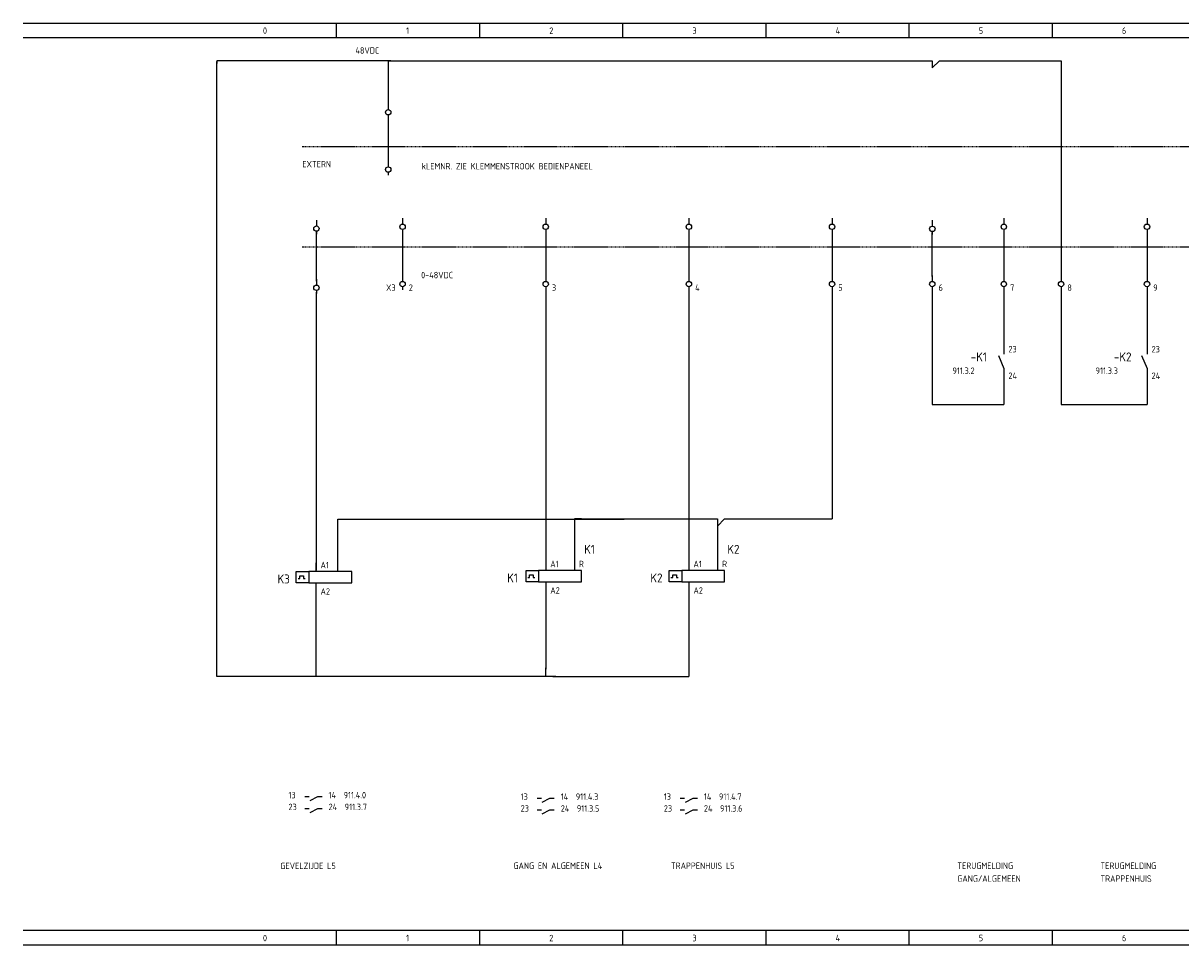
# Model space of a CAD drawing. Extents: x 30 to 1491, y -30 to 580.
# Tile 3 of 6: x 996 to 1319, y -30 to 228. Entities that reach past the tile are written whole.
import ezdxf

# ---------------------------------------------------------------- set-up
doc = ezdxf.new("R2010")
doc.units = 0
doc.linetypes.add('EPLANLINE2', pattern=[0.375, 0.25, -0.125])
doc.linetypes.add('EPLANLINE7', pattern=[0])
doc.layers.get('0').update_dxf_attribs({"linetype": 'CONTINUOUS'})
for name, color, linetype in [('AANSLUITCODE', 3, 'CONTINUOUS'), ('AUTOCONNECTING', 2, 'CONTINUOUS'), ('CONTACTSPIEGEL', 7, 'CONTINUOUS'), ('KLEMMEN', 7, 'CONTINUOUS'), ('KRUISVERWIJZING', 7, 'CONTINUOUS'), ('ODC', 5, 'CONTINUOUS'), ('ONDERHOEK', 1, 'CONTINUOUS'), ('SPEC_TEKST', 5, 'CONTINUOUS'), ('SYMBOOL', 4, 'CONTINUOUS')]:
    doc.layers.add(name, color=color, linetype=linetype)
doc.styles.get("Standard").update_dxf_attribs({"font": 'ISOCP'})

# ---------------------------------------------------------------- blocks, each defined once
blk = doc.blocks.new('SO282')
at = {"layer": 'SYMBOOL', "color": 3, "linetype": 'EPLANLINE7'}
for p in [(0, 4), (-2, 0)]:
    blk.add_line(p, (0, 0), dxfattribs=at)
blk = doc.blocks.new('190_0_CBZ_NEN')
at = {"layer": 'SYMBOOL', "color": 3, "linetype": 'EPLANLINE7'}
for p, q in [((0, 4), (0, 3.2)), ((-5.5, -1.6), (-5.5, 1.6)), ((-5.5, 1.6), (-2, 1.6)), ((-4.5, -0.4), (-4.5, 0.4)), ((-4.5, 0.4), (-3.5, 0.4)), ((-3.5, 0.4), (-3.5, -0.4)), ((0, 1.6), (-2, 1.6)), ((-2, 1.6), (-2, -1.6)), ((10, 1.6), (-1, 1.6)), ((0, 3.2), (0, 1.6)), ((10, -1.6), (10, 1.6)), ((-2, -1.6), (-5.5, -1.6)), ((-5, -0.4), (-4.5, -0.4)), ((-3.5, -0.4), (-3, -0.4)), ((-2, -1.6), (-1, -1.6)), ((-1, -1.6), (10, -1.6)), ((0, -1.6), (0, -3.2)), ((0, -3.2), (0, -4))]:
    blk.add_line(p, q, dxfattribs=at)
blk = doc.blocks.new('163_0_CBZ_NEN')
at = {"layer": 'SYMBOOL', "color": 3, "linetype": 'EPLANLINE7'}
for p, q in [((0, 4), (0, 3.2)), ((0, 3.2), (0, 1.6))]:
    blk.add_line(p, q, dxfattribs=at)
blk = doc.blocks.new('SO281')
at = {"layer": 'SYMBOOL', "color": 3, "linetype": 'EPLANLINE7'}
for p, q in [((2, 0), (0, 0)), ((0, 0), (0, -2))]:
    blk.add_line(p, q, dxfattribs=at)
blk = doc.blocks.new('SO269')
at = {"layer": 'SYMBOOL', "color": 3, "linetype": 'EPLANLINE7'}
for p, q in [((-2, 0), (0, 0)), ((0, 0), (0, -2)), ((0, -2), (2, 0))]:
    blk.add_line(p, q, dxfattribs=at)
blk = doc.blocks.new('30_0_CBZ_NEN')
at = {"layer": 'SYMBOOL', "color": 3, "linetype": 'EPLANLINE7'}
for p, q in [((0, 4), (0, 3.2)), ((0, 3.2), (0, 2.4)), ((0, 0.8), (0, 0))]:
    blk.add_line(p, q, dxfattribs=at)
blk.add_circle((0, 1.6), 0.75, dxfattribs=at)
blk = doc.blocks.new('1_0_CBZ_NEN')
at = {"layer": 'SYMBOOL', "color": 3, "linetype": 'EPLANLINE7'}
for p, q in [((0, 4), (0, 3.2)), ((-1.5, 1.6), (0, -2)), ((0, 3.2), (0, 2)), ((0, -2), (0, -3.2)), ((0, -3.2), (0, -4))]:
    blk.add_line(p, q, dxfattribs=at)
blk = doc.blocks.new('SO283')
at = {"layer": 'SYMBOOL', "color": 3, "linetype": 'EPLANLINE7'}
for p, q in [((0, 4), (0, 0)), ((0, 0), (2, 0))]:
    blk.add_line(p, q, dxfattribs=at)

msp = doc.modelspace()

# ---------------------------------------------------------------- linework, layer by layer
at = {"color": 3}
for p, q in [((1098.75, 217.13), (1050.17, 217.13)), ((1050.17, 217.13), (1050.17, 216.33)), ((1050.17, 45.32), (1050.17, 216.94)), ((1077.95, 155.51), (1077.95, 169.21)), ((1250.01, 156.83), (1250.01, 169.17)), ((1078, 74.82), (1078, 152.46)), ((1083.92, 74.43), (1083.92, 89.01)), ((1083.92, 89.01), (1163.96, 89.01)), ((1077.9, 45.27), (1077.9, 69.51)), ((1077.9, 45.31), (1077.9, 45.14)), ((1142, 47.49), (1142, 45.14)), ((1144.88, 45.13), (1050.18, 45.13))]:
    msp.add_line(p, q, dxfattribs=at)
for p, q in [((1050.17, 45.13), (1050.17, 45.39)), ((1050.18, 45.13), (1050.17, 45.13))]:
    msp.add_line(p, q)
at = {"layer": 'AUTOCONNECTING', "color": 3, "linetype": 'EPLANLINE7'}
for p, q in [((1098.01, 217.13), (1248.01, 217.13)), ((1098.01, 217.13), (1098.01, 205.13)), ((1252.01, 217.13), (1286.01, 217.13)), ((1286.01, 217.13), (1286.01, 157.13)), ((1098.01, 201.13), (1098.01, 189.13)), ((1102.01, 169.13), (1102.01, 157.13)), ((1142.01, 169.13), (1142.01, 157.13)), ((1182.01, 169.13), (1182.01, 157.13)), ((1222.01, 169.13), (1222.01, 157.13)), ((1270.01, 169.13), (1270.01, 157.13)), ((1310.01, 169.13), (1310.01, 157.13)), ((1142.01, 153.13), (1142.01, 77.13)), ((1182.01, 153.13), (1182.01, 77.13)), ((1222.01, 153.13), (1222.01, 89.13)), ((1250.01, 153.13), (1250.01, 121.13)), ((1270.01, 153.13), (1270.01, 137.13)), ((1286.01, 153.13), (1286.01, 121.13)), ((1310.01, 153.13), (1310.01, 137.13)), ((1270.01, 129.13), (1270.01, 121.13)), ((1310.01, 129.13), (1310.01, 121.13)), ((1250.01, 121.13), (1270.01, 121.13)), ((1286.01, 121.13), (1310.01, 121.13)), ((1150.01, 89.13), (1188.01, 89.13)), ((1150.01, 89.13), (1150.01, 77.13)), ((1192.01, 89.13), (1222.01, 89.13)), ((1190.01, 87.13), (1190.01, 77.13)), ((1142.01, 69.13), (1142.01, 47.13)), ((1182.01, 69.13), (1182.01, 45.13)), ((1144.01, 45.13), (1182.01, 45.13))]:
    msp.add_line(p, q, dxfattribs=at)
at = {"layer": 'CONTACTSPIEGEL', "color": 1, "linetype": 'EPLANLINE7'}
for p, q in [((1074.74, 11.56), (1075.22, 11.56)), ((1075.22, 11.56), (1075.94, 11.56)), ((1076.19, 10.44), (1078.34, 11.56)), ((1078.34, 11.56), (1079.07, 11.56)), ((1079.07, 11.56), (1079.54, 11.56)), ((1139.61, 11.13), (1140.09, 11.13)), ((1140.09, 11.13), (1140.81, 11.13)), ((1141.06, 10), (1143.21, 11.13)), ((1143.21, 11.13), (1143.94, 11.13)), ((1143.94, 11.13), (1144.41, 11.13)), ((1179.61, 11.13), (1180.09, 11.13)), ((1180.09, 11.13), (1180.81, 11.13)), ((1181.06, 10), (1183.21, 11.13)), ((1183.21, 11.13), (1183.94, 11.13)), ((1183.94, 11.13), (1184.41, 11.13)), ((1074.74, 8.26), (1075.22, 8.26)), ((1075.22, 8.26), (1075.94, 8.26)), ((1076.19, 7.14), (1078.34, 8.26)), ((1078.34, 8.26), (1079.07, 8.26)), ((1079.07, 8.26), (1079.54, 8.26)), ((1139.61, 7.83), (1140.09, 7.83)), ((1140.09, 7.83), (1140.81, 7.83)), ((1141.06, 6.7), (1143.21, 7.83)), ((1143.21, 7.83), (1143.94, 7.83)), ((1143.94, 7.83), (1144.41, 7.83)), ((1179.61, 7.83), (1180.09, 7.83)), ((1180.09, 7.83), (1180.81, 7.83)), ((1181.06, 6.7), (1183.21, 7.83)), ((1183.21, 7.83), (1183.94, 7.83)), ((1183.94, 7.83), (1184.41, 7.83))]:
    msp.add_line(p, q, dxfattribs=at)
at = {"layer": 'ONDERHOEK', "color": 1, "linetype": 'EPLANLINE7'}
for p, q in [((996.01, 227.63), (1491.01, 227.63)), ((1083.51, 227.63), (1083.51, 223.63)), ((1123.51, 227.63), (1123.51, 223.63)), ((1163.51, 227.63), (1163.51, 223.63)), ((1203.51, 227.63), (1203.51, 223.63)), ((1243.51, 227.63), (1243.51, 223.63)), ((1283.51, 227.63), (1283.51, 223.63)), ((996.01, 223.63), (1491.01, 223.63)), ((1491.01, -25.87), (996.01, -25.87)), ((1046.01, -25.87), (1046.01, -25.87)), ((1083.51, -25.87), (1083.51, -29.87)), ((1123.51, -25.87), (1123.51, -29.87)), ((1163.51, -25.87), (1163.51, -29.87)), ((1203.51, -25.87), (1203.51, -29.87)), ((1243.51, -25.87), (1243.51, -29.87)), ((1283.51, -25.87), (1283.51, -29.87)), ((996.01, -29.87), (1491.01, -29.87))]:
    msp.add_line(p, q, dxfattribs=at)
at = {"layer": 'ONDERHOEK', "color": 4, "linetype": 'EPLANLINE7'}
msp.add_line((1046.01, 227.63), (1046.01, 227.63), dxfattribs=at)
at = {"layer": 'SYMBOOL', "color": 1, "linetype": 'EPLANLINE2'}
for p, q in [((1074.01, 193.13), (1402.01, 193.13)), ((1074.01, 165.13), (1402.01, 165.13))]:
    msp.add_line(p, q, dxfattribs=at)

# ---------------------------------------------------------------- block references
at = {"layer": 'SYMBOOL'}
for name, p in [('SO269', (1250.01, 217.13)), ('30_0_CBZ_NEN', (1098.01, 201.13)), ('30_0_CBZ_NEN', (1098.01, 185.13)), ('30_0_CBZ_NEN', (1077.94, 168.63)), ('30_0_CBZ_NEN', (1102.01, 169.13)), ('30_0_CBZ_NEN', (1142.01, 169.13)), ('30_0_CBZ_NEN', (1182.01, 169.13)), ('30_0_CBZ_NEN', (1222.01, 169.13)), ('30_0_CBZ_NEN', (1250.03, 168.55)), ('30_0_CBZ_NEN', (1270.01, 169.13)), ('30_0_CBZ_NEN', (1310.01, 169.13)), ('30_0_CBZ_NEN', (1077.94, 152.09)), ('SO283', (1250.01, 121.13)), ('SO282', (1270.01, 121.13)), ('SO283', (1286.01, 121.13)), ('SO282', (1310.01, 121.13)), ('SO282', (1222.01, 89.13)), ('SO281', (1150.01, 89.13)), ('SO269', (1190.01, 89.13))]:
    msp.add_blockref(name, p, dxfattribs=at)
ref = msp.add_blockref('30_0_CBZ_NEN', (1102.01, 153.13), dxfattribs=at)
ref.add_attrib('AANSLUITCODERING_1', 'X3', (1097.41, 152.83), dxfattribs={"layer": 'KLEMMEN', "color": 2, "height": 1.8})
ref.add_attrib('AANSLUITCODERING_2', '2', (1103.76, 152.83), dxfattribs={"layer": 'KLEMMEN', "color": 2, "height": 1.8})
ref = msp.add_blockref('30_0_CBZ_NEN', (1142.01, 153.13), dxfattribs=at)
ref.add_attrib('AANSLUITCODERING_1', '3', (1143.76, 152.83), dxfattribs={"layer": 'KLEMMEN', "color": 2, "height": 1.8})
ref = msp.add_blockref('30_0_CBZ_NEN', (1182.01, 153.13), dxfattribs=at)
ref.add_attrib('AANSLUITCODERING_1', '4', (1183.76, 152.83), dxfattribs={"layer": 'KLEMMEN', "color": 2, "height": 1.8})
ref = msp.add_blockref('30_0_CBZ_NEN', (1222.01, 153.13), dxfattribs=at)
ref.add_attrib('AANSLUITCODERING_1', '5', (1223.76, 152.83), dxfattribs={"layer": 'KLEMMEN', "color": 2, "height": 1.8})
ref = msp.add_blockref('30_0_CBZ_NEN', (1250.01, 153.13), dxfattribs=at)
ref.add_attrib('AANSLUITCODERING_1', '6', (1251.76, 152.83), dxfattribs={"layer": 'KLEMMEN', "color": 2, "height": 1.8})
ref = msp.add_blockref('30_0_CBZ_NEN', (1270.01, 153.13), dxfattribs=at)
ref.add_attrib('AANSLUITCODERING_1', '7', (1271.76, 152.83), dxfattribs={"layer": 'KLEMMEN', "color": 2, "height": 1.8})
ref = msp.add_blockref('30_0_CBZ_NEN', (1286.01, 153.13), dxfattribs=at)
ref.add_attrib('AANSLUITCODERING_1', '8', (1287.76, 152.83), dxfattribs={"layer": 'KLEMMEN', "color": 2, "height": 1.8})
ref = msp.add_blockref('30_0_CBZ_NEN', (1310.01, 153.13), dxfattribs=at)
ref.add_attrib('AANSLUITCODERING_1', '9', (1311.76, 152.83), dxfattribs={"layer": 'KLEMMEN', "color": 2, "height": 1.8})
ref = msp.add_blockref('1_0_CBZ_NEN', (1270.01, 133.13), dxfattribs=at)
ref.add_attrib('ODC_1', '-K1', (1260.76, 133.13), dxfattribs={"layer": 'ODC', "color": 3, "height": 2.5})
ref.add_attrib('AANSLUITCODERING_1', '23', (1271.29, 135.63), dxfattribs={"layer": 'AANSLUITCODE', "color": 2, "height": 1.8})
ref.add_attrib('AANSLUITCODERING_2', '24', (1271.29, 128.23), dxfattribs={"layer": 'AANSLUITCODE', "color": 2, "height": 1.8})
ref = msp.add_blockref('1_0_CBZ_NEN', (1310.01, 133.13), dxfattribs=at)
ref.add_attrib('ODC_1', '-K2', (1300.76, 133.13), dxfattribs={"layer": 'ODC', "color": 3, "height": 2.5})
ref.add_attrib('AANSLUITCODERING_1', '23', (1311.29, 135.63), dxfattribs={"layer": 'AANSLUITCODE', "color": 2, "height": 1.8})
ref.add_attrib('AANSLUITCODERING_2', '24', (1311.29, 128.23), dxfattribs={"layer": 'AANSLUITCODE', "color": 2, "height": 1.8})
ref = msp.add_blockref('163_0_CBZ_NEN', (1150.01, 73.13), dxfattribs=at)
ref.add_attrib('ODC_1', 'K1', (1152.76, 79.38), dxfattribs={"layer": 'ODC', "color": 3, "height": 2.5})
ref.add_attrib('AANSLUITCODERING_1', 'R', (1151.29, 75.63), dxfattribs={"layer": 'AANSLUITCODE', "color": 2, "height": 1.8})
ref = msp.add_blockref('163_0_CBZ_NEN', (1190.01, 73.13), dxfattribs=at)
ref.add_attrib('ODC_1', 'K2', (1192.76, 79.38), dxfattribs={"layer": 'ODC', "color": 3, "height": 2.5})
ref.add_attrib('AANSLUITCODERING_1', 'R', (1191.29, 75.63), dxfattribs={"layer": 'AANSLUITCODE', "color": 2, "height": 1.8})
ref = msp.add_blockref('190_0_CBZ_NEN', (1077.83, 72.84), dxfattribs=at)
ref.add_attrib('ODC_1', 'K3', (1067.08, 71.09), dxfattribs={"layer": 'ODC', "color": 3, "height": 2.5})
ref.add_attrib('AANSLUITCODERING_1', 'A1', (1079.1, 75.34), dxfattribs={"layer": 'AANSLUITCODE', "color": 2, "height": 1.8})
ref.add_attrib('AANSLUITCODERING_2', 'A2', (1079.1, 67.94), dxfattribs={"layer": 'AANSLUITCODE', "color": 2, "height": 1.8})
ref = msp.add_blockref('190_0_CBZ_NEN', (1142.01, 73.13), dxfattribs=at)
ref.add_attrib('ODC_1', 'K1', (1131.26, 71.38), dxfattribs={"layer": 'ODC', "color": 3, "height": 2.5})
ref.add_attrib('AANSLUITCODERING_1', 'A1', (1143.29, 75.63), dxfattribs={"layer": 'AANSLUITCODE', "color": 2, "height": 1.8})
ref.add_attrib('AANSLUITCODERING_2', 'A2', (1143.29, 68.23), dxfattribs={"layer": 'AANSLUITCODE', "color": 2, "height": 1.8})
ref = msp.add_blockref('190_0_CBZ_NEN', (1182.01, 73.13), dxfattribs=at)
ref.add_attrib('ODC_1', 'K2', (1171.26, 71.38), dxfattribs={"layer": 'ODC', "color": 3, "height": 2.5})
ref.add_attrib('AANSLUITCODERING_1', 'A1', (1183.29, 75.63), dxfattribs={"layer": 'AANSLUITCODE', "color": 2, "height": 1.8})
ref.add_attrib('AANSLUITCODERING_2', 'A2', (1183.29, 68.23), dxfattribs={"layer": 'AANSLUITCODE', "color": 2, "height": 1.8})

# ---------------------------------------------------------------- texts
at = {"layer": 'CONTACTSPIEGEL', "color": 2}
for s, p in [('13', (1070.14, 11.06)), ('14  911.4.0', (1081.34, 11.06)), ('13', (1135.01, 10.63)), ('14  911.4.3', (1146.21, 10.63)), ('13', (1175.01, 10.63)), ('14  911.4.7', (1186.21, 10.63)), ('23', (1070.14, 7.76)), ('24  911.3.7', (1081.34, 7.76)), ('23', (1135.01, 7.33)), ('24  911.3.5', (1146.21, 7.33)), ('23', (1175.01, 7.33)), ('24  911.3.6', (1186.21, 7.33))]:
    msp.add_text(s, height=1.8, dxfattribs=at).set_placement(p)
at = {"layer": 'KRUISVERWIJZING', "color": 2}
for s, p in [('911.3.2', (1255.66, 129.63)), ('911.3.3', (1295.66, 129.63))]:
    msp.add_text(s, height=1.8, dxfattribs=at).set_placement(p)
at = {"layer": 'ONDERHOEK', "color": 2}
for s, p in [('0 ', (1063.01, 224.63)), ('1 ', (1103.01, 224.63)), ('2 ', (1143.01, 224.63)), ('3 ', (1183.01, 224.63)), ('4 ', (1223.01, 224.63)), ('5 ', (1263.01, 224.63)), ('6 ', (1303.01, 224.63)), ('0 ', (1063.01, -28.87)), ('1 ', (1103.01, -28.87)), ('2 ', (1143.01, -28.87)), ('3 ', (1183.01, -28.87)), ('4 ', (1223.01, -28.87)), ('5 ', (1263.01, -28.87)), ('6 ', (1303.01, -28.87))]:
    msp.add_text(s, height=1.8, dxfattribs=at).set_placement(p)
at = {"layer": 'SPEC_TEKST', "color": 2}
for s, p in [('48VDC', (1088.85, 219.1)), ('EXTERN', (1074.01, 187.33)), ('kLEMNR. ZIE KLEMMENSTROOK BEDIENPANEEL', (1107.35, 186.75)), ('0-48VDC', (1107.2, 156.35)), ('GEVELZIJDE L5', (1067.87, -8.71)), ('GANG EN ALGEMEEN L4', (1133.01, -8.67)), ('TRAPPENHUIS L5', (1177.01, -8.67)), ('TERUGMELDING', (1257.01, -8.67)), ('TERUGMELDING', (1297.01, -8.67)), ('GANG/ALGEMEEN', (1257.01, -12.27)), ('TRAPPENHUIS', (1297.01, -12.27))]:
    msp.add_text(s, height=1.8, dxfattribs=at).set_placement(p)

doc.saveas('drawing.dxf')
